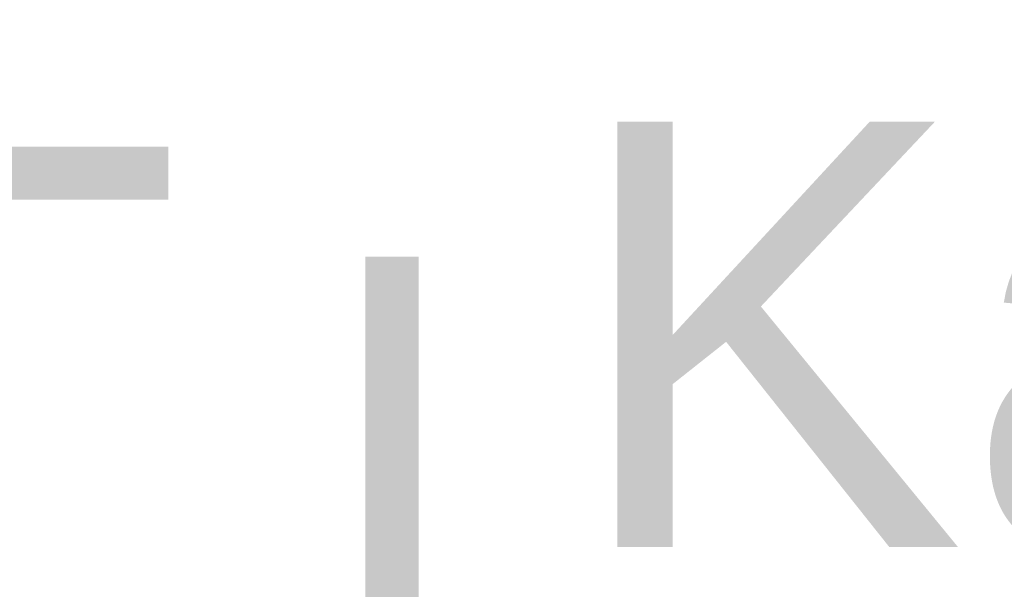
# Model space of a CAD drawing. Extents: x -420 to 300, y 62 to 1112.
# Tile 9 of 256: x -301.57 to -297.86, y 229.56 to 231.7. Entities that reach past the tile are written whole.
import ezdxf

# ---------------------------------------------------------------- set-up
doc = ezdxf.new("R2010")
doc.units = 0
doc.layers.get('0').update_dxf_attribs({"lineweight": 13})
doc.layers.add('00_E_ST_Handlaufleuchte_Kabel', color=3, linetype='Continuous', lineweight=18, true_color=0x00ff00)
doc.layers.add('00_E_ST_Handlaufleuchte_Kabel_Text', color=7, linetype='Continuous', lineweight=13)
doc.styles.get("Standard").update_dxf_attribs({"font": 'ARIALN.TTF'})

# ---------------------------------------------------------------- blocks, each defined once
blk = doc.blocks.new('Polylinie-A06CPV23L0', base_point=(-307.0964, 152.5534))
at = {"color": 0, "linetype": 'ByBlock', "lineweight": -2, "ltscale": 0.18}
blk.add_solid([(-306.8957, 231.0217), (-307.0957, 231.2217), (-301.0053, 231.0228), (-301.0053, 231.2228)], dxfattribs=at)
blk = doc.blocks.new('Polylinie-A06CPV31L0', base_point=(-300.2639, 201.9534))
at = {"color": 0, "linetype": 'ByBlock', "lineweight": -2, "ltscale": 0.18}
blk.add_solid([(-300.0639, 221.1626), (-300.2639, 220.9626), (-300.0639, 230.8081), (-300.2639, 230.8081)], dxfattribs=at)

msp = doc.modelspace()

# ---------------------------------------------------------------- block references
at = {"layer": '00_E_ST_Handlaufleuchte_Kabel', "ltscale": 0.18}
for name, p in [('Polylinie-A06CPV23L0', (-307.0964, 152.5534)), ('Polylinie-A06CPV31L0', (-300.2639, 201.9534))]:
    msp.add_blockref(name, p, dxfattribs=at)

# ---------------------------------------------------------------- texts
at = {"layer": '00_E_ST_Handlaufleuchte_Kabel_Text', "ltscale": 0.13, "insert": (-299.4985, 231.3158), "char_height": 1.6, "attachment_point": 1}
msp.add_mtext('{\\fArial;Kabellänge bis Übergabepunkt:}', dxfattribs=at)

doc.saveas('drawing.dxf')
